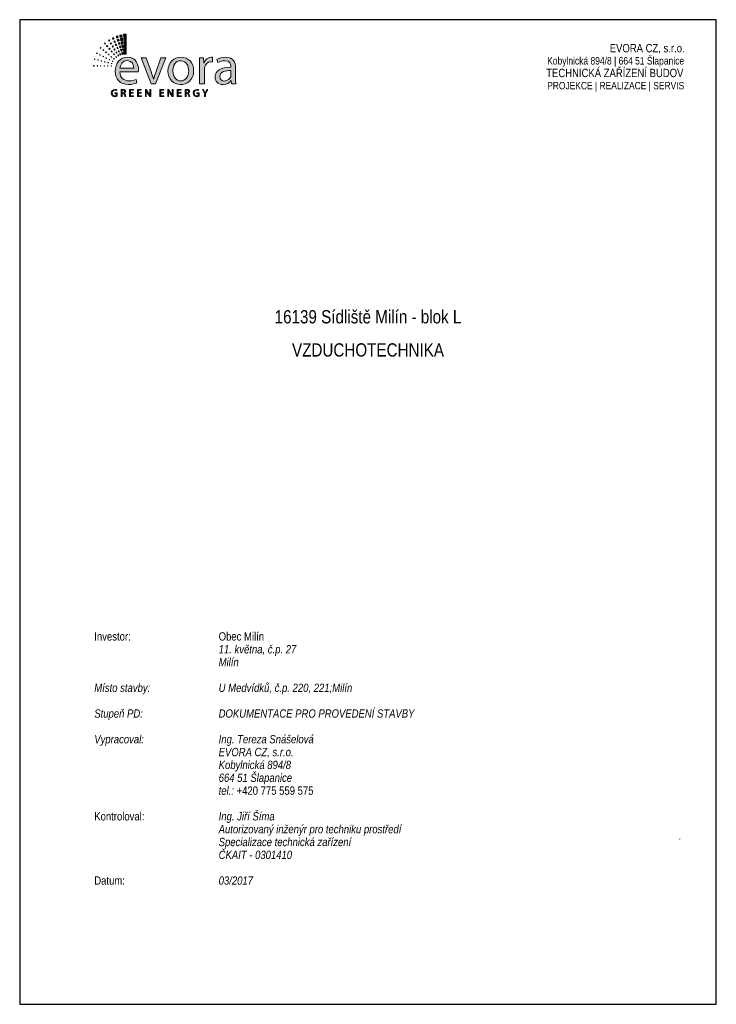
# Paper-space layout 'OB' of a CAD drawing. Header units: millimetres. Extents: x 4 to 214, y -5 to 292.
import ezdxf

# ---------------------------------------------------------------- set-up
doc = ezdxf.new("R2010")
doc.units = ezdxf.units.MM
doc.linetypes.add('DOT', pattern=[25, 0, -25])
doc.styles.add('ARIAL NARROW 16', font='ARIALN.TTF', dxfattribs={"height": 4})
doc.styles.get("Standard").update_dxf_attribs({"font": 'arial.ttf'})

# ---------------------------------------------------------------- blocks, each defined once
blk = doc.blocks.new('block 4')
h = blk.add_hatch(color=8)
h.dxf.hatch_style = 2
h.paths.add_polyline_path([(47.78, 40.51), (47.68, 41.25), (46.99, 41.14), (47.14, 40.41)])
h = blk.add_hatch(color=8)
h.dxf.hatch_style = 2
h.paths.add_polyline_path([(49.07, 40.5), (49.07, 41.43), (48.19, 41.38), (48.27, 40.46)])
h = blk.add_hatch(color=8)
h.dxf.hatch_style = 2
h.paths.add_polyline_path([(42.48, 38.41), (42.29, 38.64), (42.08, 38.47), (42.28, 38.24)])
h = blk.add_hatch(color=8)
h.dxf.hatch_style = 2
h.paths.add_polyline_path([(43.84, 39.31), (43.65, 39.64), (43.36, 39.47), (43.56, 39.14)])
h = blk.add_hatch(color=8)
h.dxf.hatch_style = 2
h.paths.add_polyline_path([(44.4, 38.35), (44.21, 38.68), (43.95, 38.53), (44.15, 38.2)])
h = blk.add_hatch(color=8)
h.dxf.hatch_style = 2
h.paths.add_polyline_path([(45.19, 39.92), (45.01, 40.36), (44.62, 40.19), (44.82, 39.76)])
h = blk.add_hatch(color=8)
h.dxf.hatch_style = 2
h.paths.add_polyline_path([(45.62, 38.9), (45.43, 39.34), (45.08, 39.18), (45.28, 38.75)])
h = blk.add_hatch(color=8)
h.dxf.hatch_style = 2
h.paths.add_polyline_path([(46.04, 37.87), (45.86, 38.31), (45.55, 38.17), (45.75, 37.74)])
h = blk.add_hatch(color=8)
h.dxf.hatch_style = 2
h.paths.add_polyline_path([(46.53, 40.33), (46.38, 40.91), (45.86, 40.75), (46.04, 40.19)])
h = blk.add_hatch(color=8)
h.dxf.hatch_style = 2
h.paths.add_polyline_path([(46.82, 39.26), (46.67, 39.83), (46.2, 39.7), (46.38, 39.13)])
h = blk.add_hatch(color=8)
h.dxf.hatch_style = 2
h.paths.add_polyline_path([(47.11, 38.19), (46.95, 38.76), (46.54, 38.64), (46.72, 38.08)])
h = blk.add_hatch(color=8)
h.dxf.hatch_style = 2
h.paths.add_polyline_path([(47.93, 39.41), (47.83, 40.15), (47.22, 40.05), (47.36, 39.32)])
h = blk.add_hatch(color=8)
h.dxf.hatch_style = 2
h.paths.add_polyline_path([(48.08, 38.31), (47.98, 39.05), (47.44, 38.96), (47.59, 38.23)])
h = blk.add_hatch(color=8)
h.dxf.hatch_style = 2
h.paths.add_polyline_path([(48.23, 37.21), (48.13, 37.95), (47.66, 37.87), (47.81, 37.15)])
h = blk.add_hatch(color=8)
h.dxf.hatch_style = 2
h.paths.add_polyline_path([(49.07, 39.39), (49.07, 40.32), (48.28, 40.28), (48.36, 39.36)])
h = blk.add_hatch(color=8)
h.dxf.hatch_style = 2
h.paths.add_polyline_path([(49.07, 38.28), (49.07, 39.21), (48.38, 39.17), (48.46, 38.25)])
h = blk.add_hatch(color=8)
h.dxf.hatch_style = 2
h.paths.add_polyline_path([(49.07, 37.17), (49.07, 38.1), (48.47, 38.06), (48.55, 37.14)])
h = blk.add_hatch(color=8)
h.dxf.hatch_style = 2
h.paths.add_polyline_path([(39.85, 35.37), (39.68, 35.46), (39.59, 35.3), (39.77, 35.21)])
h = blk.add_hatch(color=8)
h.dxf.hatch_style = 2
h.paths.add_polyline_path([(40.83, 34.85), (40.66, 34.94), (40.58, 34.8), (40.76, 34.71)])
h = blk.add_hatch(color=8)
h.dxf.hatch_style = 2
h.paths.add_polyline_path([(41.04, 37.05), (40.86, 37.2), (40.72, 37.04), (40.91, 36.88)])
h = blk.add_hatch(color=8)
h.dxf.hatch_style = 2
h.paths.add_polyline_path([(41.89, 36.33), (41.71, 36.49), (41.58, 36.34), (41.77, 36.19)])
h = blk.add_hatch(color=8)
h.dxf.hatch_style = 2
h.paths.add_polyline_path([(42.74, 35.62), (42.56, 35.77), (42.44, 35.64), (42.63, 35.49)])
h = blk.add_hatch(color=8)
h.dxf.hatch_style = 2
h.paths.add_polyline_path([(43.18, 37.55), (42.99, 37.78), (42.8, 37.63), (43, 37.4)])
h = blk.add_hatch(color=8)
h.dxf.hatch_style = 2
h.paths.add_polyline_path([(43.59, 34.9), (43.41, 35.05), (43.31, 34.94), (43.5, 34.79)])
h = blk.add_hatch(color=8)
h.dxf.hatch_style = 2
h.paths.add_polyline_path([(43.88, 36.68), (43.69, 36.92), (43.52, 36.78), (43.72, 36.55)])
h = blk.add_hatch(color=8)
h.dxf.hatch_style = 2
h.paths.add_polyline_path([(44.58, 35.82), (44.39, 36.06), (44.24, 35.94), (44.44, 35.71)])
h = blk.add_hatch(color=8)
h.dxf.hatch_style = 2
h.paths.add_polyline_path([(44.97, 37.4), (44.77, 37.72), (44.54, 37.59), (44.74, 37.26)])
h = blk.add_hatch(color=8)
h.dxf.hatch_style = 2
h.paths.add_polyline_path([(45.28, 34.96), (45.09, 35.19), (44.96, 35.09), (45.16, 34.86)])
h = blk.add_hatch(color=8)
h.dxf.hatch_style = 2
h.paths.add_polyline_path([(45.53, 36.44), (45.34, 36.77), (45.13, 36.65), (45.33, 36.32)])
h = blk.add_hatch(color=8)
h.dxf.hatch_style = 2
h.paths.add_polyline_path([(46.09, 35.48), (45.9, 35.81), (45.72, 35.7), (45.93, 35.38)])
h = blk.add_hatch(color=8)
h.dxf.hatch_style = 2
h.paths.add_polyline_path([(46.47, 36.85), (46.29, 37.28), (46.02, 37.16), (46.22, 36.73)])
h = blk.add_hatch(color=8)
h.dxf.hatch_style = 2
h.paths.add_polyline_path([(46.66, 34.53), (46.46, 34.85), (46.32, 34.77), (46.52, 34.44)])
h = blk.add_hatch(color=8)
h.dxf.hatch_style = 2
h.paths.add_polyline_path([(46.9, 35.82), (46.72, 36.26), (46.48, 36.15), (46.68, 35.72)])
h = blk.add_hatch(color=8)
h.dxf.hatch_style = 2
h.paths.add_polyline_path([(47.39, 37.11), (47.24, 37.69), (46.88, 37.58), (47.06, 37.02)])
h = blk.add_hatch(color=8)
h.dxf.hatch_style = 2
h.paths.add_polyline_path([(47.33, 34.8), (47.15, 35.23), (46.95, 35.15), (47.15, 34.72)])
h = blk.add_hatch(color=8)
h.dxf.hatch_style = 2
h.paths.add_polyline_path([(47.68, 36.04), (47.53, 36.61), (47.22, 36.52), (47.4, 35.96)])
h = blk.add_hatch(color=8)
h.dxf.hatch_style = 2
h.paths.add_polyline_path([(47.97, 34.97), (47.82, 35.54), (47.56, 35.47), (47.74, 34.9)])
h = blk.add_hatch(color=8)
h.dxf.hatch_style = 2
h.paths.add_polyline_path([(48.38, 36.11), (48.28, 36.84), (47.88, 36.78), (48.03, 36.06)])
h = blk.add_hatch(color=8)
h.dxf.hatch_style = 2
h.paths.add_polyline_path([(48.53, 35.05), (48.43, 35.74), (48.11, 35.7), (48.25, 35.01)])
h = blk.add_hatch(color=8)
h.dxf.hatch_style = 2
h.paths.add_polyline_path([(49.07, 36.06), (49.07, 36.98), (48.57, 36.96), (48.65, 36.04)])
h = blk.add_hatch(color=8)
h.dxf.hatch_style = 2
h.paths.add_polyline_path([(49.07, 35.05), (49.07, 35.87), (48.67, 35.85), (48.74, 35.03)])
h = blk.add_hatch(color=8)
h.dxf.hatch_style = 2
h.paths.add_polyline_path([(39.07, 33.49), (38.92, 33.53), (38.88, 33.38), (39.03, 33.34)])
h = blk.add_hatch(color=8)
h.dxf.hatch_style = 2
h.paths.add_polyline_path([(40.15, 33.19), (40, 33.24), (39.96, 33.11), (40.11, 33.07)])
h = blk.add_hatch(color=8)
h.dxf.hatch_style = 2
h.paths.add_polyline_path([(41.22, 32.9), (41.07, 32.94), (41.04, 32.84), (41.19, 32.8)])
h = blk.add_hatch(color=8)
h.dxf.hatch_style = 2
h.paths.add_polyline_path([(41.81, 34.32), (41.64, 34.41), (41.57, 34.29), (41.74, 34.2)])
h = blk.add_hatch(color=8)
h.dxf.hatch_style = 2
h.paths.add_polyline_path([(42.29, 32.61), (42.14, 32.65), (42.11, 32.56), (42.26, 32.52)])
h = blk.add_hatch(color=8)
h.dxf.hatch_style = 2
h.paths.add_polyline_path([(42.79, 33.8), (42.62, 33.89), (42.56, 33.79), (42.73, 33.7)])
h = blk.add_hatch(color=8)
h.dxf.hatch_style = 2
h.paths.add_polyline_path([(43.36, 32.32), (43.21, 32.36), (43.19, 32.29), (43.34, 32.25)])
h = blk.add_hatch(color=8)
h.dxf.hatch_style = 2
h.paths.add_polyline_path([(43.77, 33.27), (43.6, 33.37), (43.55, 33.28), (43.72, 33.19)])
h = blk.add_hatch(color=8)
h.dxf.hatch_style = 2
h.paths.add_polyline_path([(44.44, 34.18), (44.26, 34.34), (44.17, 34.24), (44.36, 34.09)])
h = blk.add_hatch(color=8)
h.dxf.hatch_style = 2
h.paths.add_polyline_path([(44.43, 32.03), (44.28, 32.07), (44.27, 32.02), (44.42, 31.98)])
h = blk.add_hatch(color=8)
h.dxf.hatch_style = 2
h.paths.add_polyline_path([(44.75, 32.75), (44.58, 32.84), (44.54, 32.77), (44.71, 32.69)])
h = blk.add_hatch(color=8)
h.dxf.hatch_style = 2
h.paths.add_polyline_path([(45.29, 33.46), (45.1, 33.62), (45.03, 33.54), (45.22, 33.39)])
h = blk.add_hatch(color=8)
h.dxf.hatch_style = 2
h.paths.add_polyline_path([(45.98, 34.1), (45.79, 34.33), (45.68, 34.25), (45.88, 34.02)])
h = blk.add_hatch(color=8)
h.dxf.hatch_style = 2
h.paths.add_polyline_path([(38.76, 31.37), (38.64, 31.37), (38.63, 31.25), (38.76, 31.25)])
h = blk.add_hatch(color=8)
h.dxf.hatch_style = 2
h.paths.add_polyline_path([(39.87, 31.36), (39.75, 31.36), (39.74, 31.25), (39.87, 31.25)])
h = blk.add_hatch(color=8)
h.dxf.hatch_style = 2
h.paths.add_polyline_path([(40.98, 31.34), (40.86, 31.34), (40.85, 31.25), (40.98, 31.25)])
h = blk.add_hatch(color=8)
h.dxf.hatch_style = 2
h.paths.add_polyline_path([(42.09, 31.33), (41.97, 31.33), (41.96, 31.25), (42.09, 31.25)])
h = blk.add_hatch(color=8)
h.dxf.hatch_style = 2
h.paths.add_polyline_path([(43.2, 31.31), (43.08, 31.31), (43.08, 31.25), (43.2, 31.25)])
h = blk.add_hatch(color=8)
h.dxf.hatch_style = 2
h.paths.add_polyline_path([(44.32, 31.29), (44.19, 31.3), (44.19, 31.25), (44.31, 31.25)])
at = {"lineweight": 0}
for points in [[(47.78, 40.51), (47.68, 41.25), (46.99, 41.14), (47.14, 40.41), (47.78, 40.51)], [(49.07, 40.5), (49.07, 41.43), (48.19, 41.38), (48.27, 40.46), (49.07, 40.5)], [(42.48, 38.41), (42.29, 38.64), (42.08, 38.47), (42.28, 38.24), (42.48, 38.41)], [(43.84, 39.31), (43.65, 39.64), (43.36, 39.47), (43.56, 39.14), (43.84, 39.31)], [(44.4, 38.35), (44.21, 38.68), (43.95, 38.53), (44.15, 38.2), (44.4, 38.35)], [(45.19, 39.92), (45.01, 40.36), (44.62, 40.19), (44.82, 39.76), (45.19, 39.92)], [(45.62, 38.9), (45.43, 39.34), (45.08, 39.18), (45.28, 38.75), (45.62, 38.9)], [(46.04, 37.87), (45.86, 38.31), (45.55, 38.17), (45.75, 37.74), (46.04, 37.87)], [(46.53, 40.33), (46.38, 40.91), (45.86, 40.75), (46.04, 40.19), (46.53, 40.33)], [(46.82, 39.26), (46.67, 39.83), (46.2, 39.7), (46.38, 39.13), (46.82, 39.26)], [(47.11, 38.19), (46.95, 38.76), (46.54, 38.64), (46.72, 38.08), (47.11, 38.19)], [(47.93, 39.41), (47.83, 40.15), (47.22, 40.05), (47.36, 39.32), (47.93, 39.41)], [(48.08, 38.31), (47.98, 39.05), (47.44, 38.96), (47.59, 38.23), (48.08, 38.31)], [(48.23, 37.21), (48.13, 37.95), (47.66, 37.87), (47.81, 37.15), (48.23, 37.21)], [(49.07, 39.39), (49.07, 40.32), (48.28, 40.28), (48.36, 39.36), (49.07, 39.39)], [(49.07, 38.28), (49.07, 39.21), (48.38, 39.17), (48.46, 38.25), (49.07, 38.28)], [(49.07, 37.17), (49.07, 38.1), (48.47, 38.06), (48.55, 37.14), (49.07, 37.17)], [(39.85, 35.37), (39.68, 35.46), (39.59, 35.3), (39.77, 35.21), (39.85, 35.37)], [(40.83, 34.85), (40.66, 34.94), (40.58, 34.8), (40.76, 34.71), (40.83, 34.85)], [(41.04, 37.05), (40.86, 37.2), (40.72, 37.04), (40.91, 36.88), (41.04, 37.05)], [(41.89, 36.33), (41.71, 36.49), (41.58, 36.34), (41.77, 36.19), (41.89, 36.33)], [(42.74, 35.62), (42.56, 35.77), (42.44, 35.64), (42.63, 35.49), (42.74, 35.62)], [(43.18, 37.55), (42.99, 37.78), (42.8, 37.63), (43, 37.4), (43.18, 37.55)], [(43.59, 34.9), (43.41, 35.05), (43.31, 34.94), (43.5, 34.79), (43.59, 34.9)], [(43.88, 36.68), (43.69, 36.92), (43.52, 36.78), (43.72, 36.55), (43.88, 36.68)], [(44.58, 35.82), (44.39, 36.06), (44.24, 35.94), (44.44, 35.71), (44.58, 35.82)], [(44.97, 37.4), (44.77, 37.72), (44.54, 37.59), (44.74, 37.26), (44.97, 37.4)], [(45.28, 34.96), (45.09, 35.19), (44.96, 35.09), (45.16, 34.86), (45.28, 34.96)], [(45.53, 36.44), (45.34, 36.77), (45.13, 36.65), (45.33, 36.32), (45.53, 36.44)], [(46.09, 35.48), (45.9, 35.81), (45.72, 35.7), (45.93, 35.38), (46.09, 35.48)], [(46.47, 36.85), (46.29, 37.28), (46.02, 37.16), (46.22, 36.73), (46.47, 36.85)], [(46.66, 34.53), (46.46, 34.85), (46.32, 34.77), (46.52, 34.44), (46.66, 34.53)], [(46.9, 35.82), (46.72, 36.26), (46.48, 36.15), (46.68, 35.72), (46.9, 35.82)], [(47.39, 37.11), (47.24, 37.69), (46.88, 37.58), (47.06, 37.02), (47.39, 37.11)], [(47.33, 34.8), (47.15, 35.23), (46.95, 35.15), (47.15, 34.72), (47.33, 34.8)], [(47.68, 36.04), (47.53, 36.61), (47.22, 36.52), (47.4, 35.96), (47.68, 36.04)], [(47.97, 34.97), (47.82, 35.54), (47.56, 35.47), (47.74, 34.9), (47.97, 34.97)], [(48.38, 36.11), (48.28, 36.84), (47.88, 36.78), (48.03, 36.06), (48.38, 36.11)], [(48.53, 35.05), (48.43, 35.74), (48.11, 35.7), (48.25, 35.01), (48.53, 35.05)], [(49.07, 36.06), (49.07, 36.98), (48.57, 36.96), (48.65, 36.04), (49.07, 36.06)], [(49.07, 35.05), (49.07, 35.87), (48.67, 35.85), (48.74, 35.03), (49.07, 35.05)], [(39.07, 33.49), (38.92, 33.53), (38.88, 33.38), (39.03, 33.34), (39.07, 33.49)], [(40.15, 33.19), (40, 33.24), (39.96, 33.11), (40.11, 33.07), (40.15, 33.19)], [(41.22, 32.9), (41.07, 32.94), (41.04, 32.84), (41.19, 32.8), (41.22, 32.9)], [(41.81, 34.32), (41.64, 34.41), (41.57, 34.29), (41.74, 34.2), (41.81, 34.32)], [(42.29, 32.61), (42.14, 32.65), (42.11, 32.56), (42.26, 32.52), (42.29, 32.61)], [(42.79, 33.8), (42.62, 33.89), (42.56, 33.79), (42.73, 33.7), (42.79, 33.8)], [(43.36, 32.32), (43.21, 32.36), (43.19, 32.29), (43.34, 32.25), (43.36, 32.32)], [(43.77, 33.27), (43.6, 33.37), (43.55, 33.28), (43.72, 33.19), (43.77, 33.27)], [(44.44, 34.18), (44.26, 34.34), (44.17, 34.24), (44.36, 34.09), (44.44, 34.18)], [(44.43, 32.03), (44.28, 32.07), (44.27, 32.02), (44.42, 31.98), (44.43, 32.03)], [(44.75, 32.75), (44.58, 32.84), (44.54, 32.77), (44.71, 32.69), (44.75, 32.75)], [(45.29, 33.46), (45.1, 33.62), (45.03, 33.54), (45.22, 33.39), (45.29, 33.46)], [(45.98, 34.1), (45.79, 34.33), (45.68, 34.25), (45.88, 34.02), (45.98, 34.1)], [(38.76, 31.37), (38.64, 31.37), (38.63, 31.25), (38.76, 31.25), (38.76, 31.37)], [(39.87, 31.36), (39.75, 31.36), (39.74, 31.25), (39.87, 31.25), (39.87, 31.36)], [(40.98, 31.34), (40.86, 31.34), (40.85, 31.25), (40.98, 31.25), (40.98, 31.34)], [(42.09, 31.33), (41.97, 31.33), (41.96, 31.25), (42.09, 31.25), (42.09, 31.33)], [(43.2, 31.31), (43.08, 31.31), (43.08, 31.25), (43.2, 31.25), (43.2, 31.31)], [(44.32, 31.29), (44.19, 31.3), (44.19, 31.25), (44.31, 31.25), (44.32, 31.29)]]:
    blk.add_lwpolyline(points, dxfattribs=at)
blk = doc.blocks.new('block 3')
blk.add_blockref('block 4', (0, 0))
blk = doc.blocks.new('block 2')
blk.add_blockref('block 3', (0, 0))
blk = doc.blocks.new('A$C685A7237')
h = blk.add_hatch(color=63)
h.dxf.hatch_style = 2
edge = h.paths.add_edge_path()
edge.add_spline(control_points=[(43.89, -12.57), (43.89, -12.71), (43.87, -12.89), (43.82, -13.06), (43.58, -13.77), (42.87, -14.46), (41.76, -14.46), (41, -14.46), (40.34, -14.01), (40.34, -13.01), (40.34, -11.38), (42.23, -11.08), (43.89, -11.12), (43.89, -11.12), (43.89, -12.57), (43.89, -12.57)], knot_values=[0, 0, 0, 0, 1, 1, 1, 2, 2, 2, 3, 3, 3, 4, 4, 4, 5, 5, 5, 5], degree=3, periodic=0)
edge = h.paths.add_edge_path()
edge.add_spline(control_points=[(45.36, -10.25), (45.36, -8.59), (44.74, -6.84), (42.17, -6.84), (41.12, -6.84), (40.09, -7.13), (39.4, -7.57), (39.4, -7.57), (39.75, -8.59), (39.75, -8.59), (40.34, -8.19), (41.15, -7.96), (41.95, -7.96), (43.66, -7.95), (43.86, -9.21), (43.86, -9.89), (43.86, -9.89), (43.86, -10.06), (43.86, -10.06), (40.61, -10.04), (38.81, -11.15), (38.81, -13.18), (38.81, -14.39), (39.68, -15.59), (41.38, -15.59), (42.57, -15.59), (43.47, -15), (43.94, -14.34), (43.94, -14.34), (43.99, -14.34), (43.99, -14.34), (43.99, -14.34), (44.11, -15.4), (44.11, -15.4), (44.11, -15.4), (45.48, -15.4), (45.48, -15.4), (45.4, -14.83), (45.36, -14.12), (45.36, -13.39), (45.36, -13.39), (45.36, -10.25), (45.36, -10.25)], knot_values=[0, 0, 0, 0, 1, 1, 1, 2, 2, 2, 3, 3, 3, 4, 4, 4, 5, 5, 5, 6, 6, 6, 7, 7, 7, 8, 8, 8, 9, 9, 9, 10, 10, 10, 11, 11, 11, 12, 12, 12, 13, 13, 13, 14, 14, 14, 14], degree=3, periodic=0)
edge = h.paths.add_edge_path()
edge.add_spline(control_points=[(33.89, -15.4), (33.89, -15.4), (35.42, -15.4), (35.42, -15.4), (35.42, -15.4), (35.42, -10.93), (35.42, -10.93), (35.42, -10.68), (35.43, -10.42), (35.47, -10.22), (35.68, -9.07), (36.44, -8.28), (37.51, -8.28), (37.72, -8.28), (37.88, -8.28), (38.03, -8.31), (38.03, -8.31), (38.03, -6.87), (38.03, -6.87), (37.89, -6.86), (37.77, -6.84), (37.62, -6.84), (36.6, -6.84), (35.66, -7.55), (35.28, -8.67), (35.28, -8.67), (35.23, -8.67), (35.23, -8.67), (35.23, -8.67), (35.16, -7.01), (35.16, -7.01), (35.16, -7.01), (33.82, -7.01), (33.82, -7.01), (33.87, -7.79), (33.89, -8.64), (33.89, -9.63), (33.89, -9.63), (33.89, -15.4), (33.89, -15.4)], knot_values=[0, 0, 0, 0, 1, 1, 1, 2, 2, 2, 3, 3, 3, 4, 4, 4, 5, 5, 5, 6, 6, 6, 7, 7, 7, 8, 8, 8, 9, 9, 9, 10, 10, 10, 11, 11, 11, 12, 12, 12, 13, 13, 13, 13], degree=3, periodic=0)
edge = h.paths.add_edge_path()
edge.add_spline(control_points=[(27.9, -7.98), (29.7, -7.98), (30.41, -9.77), (30.41, -11.19), (30.41, -13.08), (29.32, -14.44), (27.86, -14.44), (26.37, -14.44), (25.33, -13.06), (25.33, -11.22), (25.33, -9.64), (26.11, -7.98), (27.9, -7.98)], knot_values=[0, 0, 0, 0, 1, 1, 1, 2, 2, 2, 3, 3, 3, 4, 4, 4, 4], degree=3, periodic=0)
edge = h.paths.add_edge_path()
edge.add_spline(control_points=[(27.93, -6.84), (25.63, -6.84), (23.77, -8.48), (23.77, -11.27), (23.77, -13.92), (25.54, -15.59), (27.79, -15.59), (29.8, -15.59), (31.97, -14.24), (31.97, -11.14), (31.97, -8.59), (30.34, -6.84), (27.93, -6.84)], knot_values=[0, 0, 0, 0, 1, 1, 1, 2, 2, 2, 3, 3, 3, 4, 4, 4, 4], degree=3, periodic=0)
edge = h.paths.add_edge_path()
edge.add_spline(control_points=[(15.18, -7.01), (15.18, -7.01), (18.37, -15.4), (18.37, -15.4), (18.37, -15.4), (19.82, -15.4), (19.82, -15.4), (19.82, -15.4), (23.12, -7.01), (23.12, -7.01), (23.12, -7.01), (21.52, -7.01), (21.52, -7.01), (21.52, -7.01), (19.89, -11.71), (19.89, -11.71), (19.62, -12.49), (19.37, -13.18), (19.18, -13.87), (19.18, -13.87), (19.13, -13.87), (19.13, -13.87), (18.96, -13.18), (18.73, -12.49), (18.45, -11.71), (18.45, -11.71), (16.81, -7.01), (16.81, -7.01), (16.81, -7.01), (15.18, -7.01), (15.18, -7.01)], knot_values=[0, 0, 0, 0, 1, 1, 1, 2, 2, 2, 3, 3, 3, 4, 4, 4, 5, 5, 5, 6, 6, 6, 7, 7, 7, 8, 8, 8, 9, 9, 9, 10, 10, 10, 10], degree=3, periodic=0)
edge = h.paths.add_edge_path()
edge.add_spline(control_points=[(8.41, -10.39), (8.53, -9.33), (9.19, -7.93), (10.74, -7.93), (12.46, -7.93), (12.88, -9.44), (12.86, -10.39), (12.86, -10.39), (8.41, -10.39), (8.41, -10.39)], knot_values=[0, 0, 0, 0, 1, 1, 1, 2, 2, 2, 3, 3, 3, 3], degree=3, periodic=0)
edge = h.paths.add_edge_path()
edge.add_spline(control_points=[(14.28, -11.48), (14.31, -11.31), (14.33, -11.08), (14.33, -10.77), (14.33, -9.23), (13.62, -6.84), (10.87, -6.84), (8.42, -6.84), (6.93, -8.81), (6.93, -11.34), (6.93, -13.87), (8.47, -15.59), (11.06, -15.59), (12.39, -15.59), (13.33, -15.29), (13.86, -15.05), (13.86, -15.05), (13.59, -13.96), (13.59, -13.96), (13.03, -14.2), (12.36, -14.39), (11.26, -14.39), (9.72, -14.39), (8.42, -13.54), (8.39, -11.48), (8.39, -11.48), (14.28, -11.48), (14.28, -11.48)], knot_values=[0, 0, 0, 0, 1, 1, 1, 2, 2, 2, 3, 3, 3, 4, 4, 4, 5, 5, 5, 6, 6, 6, 7, 7, 7, 8, 8, 8, 9, 9, 9, 9], degree=3, periodic=0)
h = blk.add_hatch(color=8)
h.dxf.hatch_style = 2
edge = h.paths.add_edge_path()
edge.add_spline(control_points=[(35.79, -19.45), (35.79, -19.45), (35.79, -18.48), (35.79, -18.48), (35.79, -18.48), (36.55, -17.17), (36.55, -17.17), (36.55, -17.17), (36.22, -17.17), (36.22, -17.17), (36.22, -17.17), (35.89, -17.8), (35.89, -17.8), (35.8, -17.97), (35.72, -18.12), (35.66, -18.27), (35.66, -18.27), (35.66, -18.27), (35.66, -18.27), (35.58, -18.11), (35.51, -17.97), (35.43, -17.8), (35.43, -17.8), (35.11, -17.17), (35.11, -17.17), (35.11, -17.17), (34.77, -17.17), (34.77, -17.17), (34.77, -17.17), (35.49, -18.48), (35.49, -18.48), (35.49, -18.48), (35.49, -19.45), (35.49, -19.45), (35.49, -19.45), (35.79, -19.45), (35.79, -19.45)], knot_values=[0, 0, 0, 0, 1, 1, 1, 2, 2, 2, 3, 3, 3, 4, 4, 4, 5, 5, 5, 6, 6, 6, 7, 7, 7, 8, 8, 8, 9, 9, 9, 10, 10, 10, 11, 11, 11, 12, 12, 12, 12], degree=3, periodic=0)
edge = h.paths.add_edge_path()
edge.add_spline(control_points=[(33.69, -18.25), (33.69, -18.25), (32.94, -18.25), (32.94, -18.25), (32.94, -18.25), (32.94, -18.49), (32.94, -18.49), (32.94, -18.49), (33.4, -18.49), (33.4, -18.49), (33.4, -18.49), (33.4, -19.17), (33.4, -19.17), (33.33, -19.21), (33.2, -19.23), (33.01, -19.23), (32.47, -19.23), (32.13, -18.89), (32.13, -18.31), (32.13, -17.74), (32.49, -17.39), (33.04, -17.39), (33.27, -17.39), (33.43, -17.43), (33.55, -17.49), (33.55, -17.49), (33.62, -17.25), (33.62, -17.25), (33.52, -17.2), (33.31, -17.15), (33.05, -17.15), (32.28, -17.15), (31.81, -17.64), (31.81, -18.33), (31.81, -18.68), (31.94, -18.99), (32.13, -19.18), (32.36, -19.39), (32.64, -19.48), (32.99, -19.48), (33.29, -19.48), (33.56, -19.4), (33.69, -19.35), (33.69, -19.35), (33.69, -18.25), (33.69, -18.25)], knot_values=[0, 0, 0, 0, 1, 1, 1, 2, 2, 2, 3, 3, 3, 4, 4, 4, 5, 5, 5, 6, 6, 6, 7, 7, 7, 8, 8, 8, 9, 9, 9, 10, 10, 10, 11, 11, 11, 12, 12, 12, 13, 13, 13, 14, 14, 14, 15, 15, 15, 15], degree=3, periodic=0)
edge = h.paths.add_edge_path()
edge.add_spline(control_points=[(29.56, -17.41), (29.62, -17.39), (29.71, -17.38), (29.86, -17.38), (30.17, -17.38), (30.38, -17.51), (30.38, -17.81), (30.38, -18.07), (30.18, -18.24), (29.87, -18.24), (29.87, -18.24), (29.56, -18.24), (29.56, -18.24), (29.56, -18.24), (29.56, -17.41), (29.56, -17.41)], knot_values=[0, 0, 0, 0, 1, 1, 1, 2, 2, 2, 3, 3, 3, 4, 4, 4, 5, 5, 5, 5], degree=3, periodic=0)
edge = h.paths.add_edge_path()
edge.add_spline(control_points=[(29.27, -19.45), (29.27, -19.45), (29.56, -19.45), (29.56, -19.45), (29.56, -19.45), (29.56, -18.46), (29.56, -18.46), (29.56, -18.46), (29.84, -18.46), (29.84, -18.46), (30.11, -18.47), (30.23, -18.59), (30.3, -18.91), (30.36, -19.19), (30.41, -19.39), (30.45, -19.45), (30.45, -19.45), (30.76, -19.45), (30.76, -19.45), (30.71, -19.36), (30.65, -19.14), (30.58, -18.83), (30.53, -18.59), (30.42, -18.43), (30.25, -18.37), (30.25, -18.37), (30.25, -18.36), (30.25, -18.36), (30.49, -18.27), (30.68, -18.07), (30.68, -17.78), (30.68, -17.6), (30.61, -17.44), (30.5, -17.34), (30.36, -17.22), (30.15, -17.15), (29.84, -17.15), (29.64, -17.15), (29.42, -17.17), (29.27, -17.2), (29.27, -17.2), (29.27, -19.45), (29.27, -19.45)], knot_values=[0, 0, 0, 0, 1, 1, 1, 2, 2, 2, 3, 3, 3, 4, 4, 4, 5, 5, 5, 6, 6, 6, 7, 7, 7, 8, 8, 8, 9, 9, 9, 10, 10, 10, 11, 11, 11, 12, 12, 12, 13, 13, 13, 14, 14, 14, 14], degree=3, periodic=0)
h.paths.add_polyline_path([(27.93, -18.14), (27.05, -18.14), (27.05, -17.42), (27.99, -17.42), (27.99, -17.17), (26.75, -17.17), (26.75, -19.45), (28.04, -19.45), (28.04, -19.21), (27.05, -19.21), (27.05, -18.38), (27.93, -18.38)])
edge = h.paths.add_edge_path()
edge.add_spline(control_points=[(23.96, -19.45), (23.96, -19.45), (23.96, -18.48), (23.96, -18.48), (23.96, -18.1), (23.95, -17.82), (23.94, -17.54), (23.94, -17.54), (23.95, -17.53), (23.95, -17.53), (24.06, -17.78), (24.21, -18.04), (24.37, -18.3), (24.37, -18.3), (25.1, -19.45), (25.1, -19.45), (25.1, -19.45), (25.39, -19.45), (25.39, -19.45), (25.39, -19.45), (25.39, -17.17), (25.39, -17.17), (25.39, -17.17), (25.12, -17.17), (25.12, -17.17), (25.12, -17.17), (25.12, -18.13), (25.12, -18.13), (25.12, -18.48), (25.12, -18.76), (25.15, -19.06), (25.15, -19.06), (25.14, -19.07), (25.14, -19.07), (25.03, -18.83), (24.9, -18.59), (24.73, -18.33), (24.73, -18.33), (24.01, -17.17), (24.01, -17.17), (24.01, -17.17), (23.68, -17.17), (23.68, -17.17), (23.68, -17.17), (23.68, -19.45), (23.68, -19.45), (23.68, -19.45), (23.96, -19.45), (23.96, -19.45)], knot_values=[0, 0, 0, 0, 1, 1, 1, 2, 2, 2, 3, 3, 3, 4, 4, 4, 5, 5, 5, 6, 6, 6, 7, 7, 7, 8, 8, 8, 9, 9, 9, 10, 10, 10, 11, 11, 11, 12, 12, 12, 13, 13, 13, 14, 14, 14, 15, 15, 15, 16, 16, 16, 16], degree=3, periodic=0)
h.paths.add_polyline_path([(22.34, -18.14), (21.46, -18.14), (21.46, -17.42), (22.4, -17.42), (22.4, -17.17), (21.16, -17.17), (21.16, -19.45), (22.45, -19.45), (22.45, -19.21), (21.46, -19.21), (21.46, -18.38), (22.34, -18.38)])
edge = h.paths.add_edge_path()
edge.add_spline(control_points=[(16.8, -19.45), (16.8, -19.45), (16.8, -18.48), (16.8, -18.48), (16.8, -18.1), (16.8, -17.82), (16.78, -17.54), (16.78, -17.54), (16.79, -17.53), (16.79, -17.53), (16.9, -17.78), (17.06, -18.04), (17.22, -18.3), (17.22, -18.3), (17.94, -19.45), (17.94, -19.45), (17.94, -19.45), (18.24, -19.45), (18.24, -19.45), (18.24, -19.45), (18.24, -17.17), (18.24, -17.17), (18.24, -17.17), (17.96, -17.17), (17.96, -17.17), (17.96, -17.17), (17.96, -18.13), (17.96, -18.13), (17.96, -18.48), (17.97, -18.76), (17.99, -19.06), (17.99, -19.06), (17.98, -19.07), (17.98, -19.07), (17.88, -18.83), (17.74, -18.59), (17.58, -18.33), (17.58, -18.33), (16.85, -17.17), (16.85, -17.17), (16.85, -17.17), (16.53, -17.17), (16.53, -17.17), (16.53, -17.17), (16.53, -19.45), (16.53, -19.45), (16.53, -19.45), (16.8, -19.45), (16.8, -19.45)], knot_values=[0, 0, 0, 0, 1, 1, 1, 2, 2, 2, 3, 3, 3, 4, 4, 4, 5, 5, 5, 6, 6, 6, 7, 7, 7, 8, 8, 8, 9, 9, 9, 10, 10, 10, 11, 11, 11, 12, 12, 12, 13, 13, 13, 14, 14, 14, 15, 15, 15, 16, 16, 16, 16], degree=3, periodic=0)
h.paths.add_polyline_path([(15.19, -18.14), (14.31, -18.14), (14.31, -17.42), (15.24, -17.42), (15.24, -17.17), (14.01, -17.17), (14.01, -19.45), (15.29, -19.45), (15.29, -19.21), (14.31, -19.21), (14.31, -18.38), (15.19, -18.38)])
h.paths.add_polyline_path([(12.68, -18.14), (11.79, -18.14), (11.79, -17.42), (12.73, -17.42), (12.73, -17.17), (11.49, -17.17), (11.49, -19.45), (12.78, -19.45), (12.78, -19.21), (11.79, -19.21), (11.79, -18.38), (12.68, -18.38)])
edge = h.paths.add_edge_path()
edge.add_spline(control_points=[(9.12, -17.41), (9.17, -17.39), (9.27, -17.38), (9.41, -17.38), (9.73, -17.38), (9.94, -17.51), (9.94, -17.81), (9.94, -18.07), (9.74, -18.24), (9.42, -18.24), (9.42, -18.24), (9.12, -18.24), (9.12, -18.24), (9.12, -18.24), (9.12, -17.41), (9.12, -17.41)], knot_values=[0, 0, 0, 0, 1, 1, 1, 2, 2, 2, 3, 3, 3, 4, 4, 4, 5, 5, 5, 5], degree=3, periodic=0)
edge = h.paths.add_edge_path()
edge.add_spline(control_points=[(8.83, -19.45), (8.83, -19.45), (9.12, -19.45), (9.12, -19.45), (9.12, -19.45), (9.12, -18.46), (9.12, -18.46), (9.12, -18.46), (9.4, -18.46), (9.4, -18.46), (9.67, -18.47), (9.79, -18.59), (9.86, -18.91), (9.92, -19.19), (9.97, -19.39), (10.01, -19.45), (10.01, -19.45), (10.31, -19.45), (10.31, -19.45), (10.27, -19.36), (10.21, -19.14), (10.14, -18.83), (10.08, -18.59), (9.98, -18.43), (9.81, -18.37), (9.81, -18.37), (9.81, -18.36), (9.81, -18.36), (10.04, -18.27), (10.23, -18.07), (10.23, -17.78), (10.23, -17.6), (10.17, -17.44), (10.05, -17.34), (9.91, -17.22), (9.71, -17.15), (9.39, -17.15), (9.19, -17.15), (8.98, -17.17), (8.83, -17.2), (8.83, -17.2), (8.83, -19.45), (8.83, -19.45)], knot_values=[0, 0, 0, 0, 1, 1, 1, 2, 2, 2, 3, 3, 3, 4, 4, 4, 5, 5, 5, 6, 6, 6, 7, 7, 7, 8, 8, 8, 9, 9, 9, 10, 10, 10, 11, 11, 11, 12, 12, 12, 13, 13, 13, 14, 14, 14, 14], degree=3, periodic=0)
edge = h.paths.add_edge_path()
edge.add_spline(control_points=[(7.53, -18.25), (7.53, -18.25), (6.78, -18.25), (6.78, -18.25), (6.78, -18.25), (6.78, -18.49), (6.78, -18.49), (6.78, -18.49), (7.24, -18.49), (7.24, -18.49), (7.24, -18.49), (7.24, -19.17), (7.24, -19.17), (7.17, -19.21), (7.04, -19.23), (6.85, -19.23), (6.31, -19.23), (5.97, -18.89), (5.97, -18.31), (5.97, -17.74), (6.33, -17.39), (6.89, -17.39), (7.12, -17.39), (7.27, -17.43), (7.39, -17.49), (7.39, -17.49), (7.47, -17.25), (7.47, -17.25), (7.37, -17.2), (7.16, -17.15), (6.89, -17.15), (6.13, -17.15), (5.66, -17.64), (5.66, -18.33), (5.66, -18.68), (5.78, -18.99), (5.98, -19.18), (6.2, -19.39), (6.48, -19.48), (6.83, -19.48), (7.14, -19.48), (7.4, -19.4), (7.53, -19.35), (7.53, -19.35), (7.53, -18.25), (7.53, -18.25)], knot_values=[0, 0, 0, 0, 1, 1, 1, 2, 2, 2, 3, 3, 3, 4, 4, 4, 5, 5, 5, 6, 6, 6, 7, 7, 7, 8, 8, 8, 9, 9, 9, 10, 10, 10, 11, 11, 11, 12, 12, 12, 13, 13, 13, 14, 14, 14, 15, 15, 15, 15], degree=3, periodic=0)
at = {"lineweight": 0}
for points in [[(12.68, -18.14), (11.79, -18.14), (11.79, -17.42), (12.73, -17.42), (12.73, -17.17), (11.49, -17.17), (11.49, -19.45), (12.78, -19.45), (12.78, -19.21), (11.79, -19.21), (11.79, -18.38), (12.68, -18.38), (12.68, -18.14)], [(15.19, -18.14), (14.31, -18.14), (14.31, -17.42), (15.24, -17.42), (15.24, -17.17), (14.01, -17.17), (14.01, -19.45), (15.29, -19.45), (15.29, -19.21), (14.31, -19.21), (14.31, -18.38), (15.19, -18.38), (15.19, -18.14)], [(22.34, -18.14), (21.46, -18.14), (21.46, -17.42), (22.4, -17.42), (22.4, -17.17), (21.16, -17.17), (21.16, -19.45), (22.45, -19.45), (22.45, -19.21), (21.46, -19.21), (21.46, -18.38), (22.34, -18.38), (22.34, -18.14)], [(27.93, -18.14), (27.05, -18.14), (27.05, -17.42), (27.99, -17.42), (27.99, -17.17), (26.75, -17.17), (26.75, -19.45), (28.04, -19.45), (28.04, -19.21), (27.05, -19.21), (27.05, -18.38), (27.93, -18.38), (27.93, -18.14)]]:
    blk.add_lwpolyline(points, dxfattribs=at)
for points, knots in [([(14.28, -11.48), (14.31, -11.31), (14.33, -11.08), (14.33, -10.77), (14.33, -9.23), (13.62, -6.84), (10.87, -6.84), (8.42, -6.84), (6.93, -8.81), (6.93, -11.34), (6.93, -13.87), (8.47, -15.59), (11.06, -15.59), (12.39, -15.59), (13.33, -15.29), (13.86, -15.05), (13.86, -15.05), (13.59, -13.96), (13.59, -13.96), (13.03, -14.2), (12.36, -14.39), (11.26, -14.39), (9.72, -14.39), (8.42, -13.54), (8.39, -11.48), (8.39, -11.48), (14.28, -11.48), (14.28, -11.48)], [0, 0, 0, 0, 1, 1, 1, 2, 2, 2, 3, 3, 3, 4, 4, 4, 5, 5, 5, 6, 6, 6, 7, 7, 7, 8, 8, 8, 9, 9, 9, 9]), ([(8.41, -10.39), (8.53, -9.33), (9.19, -7.93), (10.74, -7.93), (12.46, -7.93), (12.88, -9.44), (12.86, -10.39), (12.86, -10.39), (8.41, -10.39), (8.41, -10.39)], [0, 0, 0, 0, 1, 1, 1, 2, 2, 2, 3, 3, 3, 3]), ([(15.18, -7.01), (15.18, -7.01), (18.37, -15.4), (18.37, -15.4), (18.37, -15.4), (19.82, -15.4), (19.82, -15.4), (19.82, -15.4), (23.12, -7.01), (23.12, -7.01), (23.12, -7.01), (21.52, -7.01), (21.52, -7.01), (21.52, -7.01), (19.89, -11.71), (19.89, -11.71), (19.62, -12.49), (19.37, -13.18), (19.18, -13.87), (19.18, -13.87), (19.13, -13.87), (19.13, -13.87), (18.96, -13.18), (18.73, -12.49), (18.45, -11.71), (18.45, -11.71), (16.81, -7.01), (16.81, -7.01), (16.81, -7.01), (15.18, -7.01), (15.18, -7.01)], [0, 0, 0, 0, 1, 1, 1, 2, 2, 2, 3, 3, 3, 4, 4, 4, 5, 5, 5, 6, 6, 6, 7, 7, 7, 8, 8, 8, 9, 9, 9, 10, 10, 10, 10]), ([(27.93, -6.84), (25.63, -6.84), (23.77, -8.48), (23.77, -11.27), (23.77, -13.92), (25.54, -15.59), (27.79, -15.59), (29.8, -15.59), (31.97, -14.24), (31.97, -11.14), (31.97, -8.59), (30.34, -6.84), (27.93, -6.84)], [0, 0, 0, 0, 1, 1, 1, 2, 2, 2, 3, 3, 3, 4, 4, 4, 4]), ([(27.9, -7.98), (29.7, -7.98), (30.41, -9.77), (30.41, -11.19), (30.41, -13.08), (29.32, -14.44), (27.86, -14.44), (26.37, -14.44), (25.33, -13.06), (25.33, -11.22), (25.33, -9.64), (26.11, -7.98), (27.9, -7.98)], [0, 0, 0, 0, 1, 1, 1, 2, 2, 2, 3, 3, 3, 4, 4, 4, 4]), ([(33.89, -15.4), (33.89, -15.4), (35.42, -15.4), (35.42, -15.4), (35.42, -15.4), (35.42, -10.93), (35.42, -10.93), (35.42, -10.68), (35.43, -10.42), (35.47, -10.22), (35.68, -9.07), (36.44, -8.28), (37.51, -8.28), (37.72, -8.28), (37.88, -8.28), (38.03, -8.31), (38.03, -8.31), (38.03, -6.87), (38.03, -6.87), (37.89, -6.86), (37.77, -6.84), (37.62, -6.84), (36.6, -6.84), (35.66, -7.55), (35.28, -8.67), (35.28, -8.67), (35.23, -8.67), (35.23, -8.67), (35.23, -8.67), (35.16, -7.01), (35.16, -7.01), (35.16, -7.01), (33.82, -7.01), (33.82, -7.01), (33.87, -7.79), (33.89, -8.64), (33.89, -9.63), (33.89, -9.63), (33.89, -15.4), (33.89, -15.4)], [0, 0, 0, 0, 1, 1, 1, 2, 2, 2, 3, 3, 3, 4, 4, 4, 5, 5, 5, 6, 6, 6, 7, 7, 7, 8, 8, 8, 9, 9, 9, 10, 10, 10, 11, 11, 11, 12, 12, 12, 13, 13, 13, 13]), ([(45.36, -10.25), (45.36, -8.59), (44.74, -6.84), (42.17, -6.84), (41.12, -6.84), (40.09, -7.13), (39.4, -7.57), (39.4, -7.57), (39.75, -8.59), (39.75, -8.59), (40.34, -8.19), (41.15, -7.96), (41.95, -7.96), (43.66, -7.95), (43.86, -9.21), (43.86, -9.89), (43.86, -9.89), (43.86, -10.06), (43.86, -10.06), (40.61, -10.04), (38.81, -11.15), (38.81, -13.18), (38.81, -14.39), (39.68, -15.59), (41.38, -15.59), (42.57, -15.59), (43.47, -15), (43.94, -14.34), (43.94, -14.34), (43.99, -14.34), (43.99, -14.34), (43.99, -14.34), (44.11, -15.4), (44.11, -15.4), (44.11, -15.4), (45.48, -15.4), (45.48, -15.4), (45.4, -14.83), (45.36, -14.12), (45.36, -13.39), (45.36, -13.39), (45.36, -10.25), (45.36, -10.25)], [0, 0, 0, 0, 1, 1, 1, 2, 2, 2, 3, 3, 3, 4, 4, 4, 5, 5, 5, 6, 6, 6, 7, 7, 7, 8, 8, 8, 9, 9, 9, 10, 10, 10, 11, 11, 11, 12, 12, 12, 13, 13, 13, 14, 14, 14, 14]), ([(43.89, -12.57), (43.89, -12.71), (43.87, -12.89), (43.82, -13.06), (43.58, -13.77), (42.87, -14.46), (41.76, -14.46), (41, -14.46), (40.34, -14.01), (40.34, -13.01), (40.34, -11.38), (42.23, -11.08), (43.89, -11.12), (43.89, -11.12), (43.89, -12.57), (43.89, -12.57)], [0, 0, 0, 0, 1, 1, 1, 2, 2, 2, 3, 3, 3, 4, 4, 4, 5, 5, 5, 5]), ([(7.53, -18.25), (7.53, -18.25), (6.78, -18.25), (6.78, -18.25), (6.78, -18.25), (6.78, -18.49), (6.78, -18.49), (6.78, -18.49), (7.24, -18.49), (7.24, -18.49), (7.24, -18.49), (7.24, -19.17), (7.24, -19.17), (7.17, -19.21), (7.04, -19.23), (6.85, -19.23), (6.31, -19.23), (5.97, -18.89), (5.97, -18.31), (5.97, -17.74), (6.33, -17.39), (6.89, -17.39), (7.12, -17.39), (7.27, -17.43), (7.39, -17.49), (7.39, -17.49), (7.47, -17.25), (7.47, -17.25), (7.37, -17.2), (7.16, -17.15), (6.89, -17.15), (6.13, -17.15), (5.66, -17.64), (5.66, -18.33), (5.66, -18.68), (5.78, -18.99), (5.98, -19.18), (6.2, -19.39), (6.48, -19.48), (6.83, -19.48), (7.14, -19.48), (7.4, -19.4), (7.53, -19.35), (7.53, -19.35), (7.53, -18.25), (7.53, -18.25)], [0, 0, 0, 0, 1, 1, 1, 2, 2, 2, 3, 3, 3, 4, 4, 4, 5, 5, 5, 6, 6, 6, 7, 7, 7, 8, 8, 8, 9, 9, 9, 10, 10, 10, 11, 11, 11, 12, 12, 12, 13, 13, 13, 14, 14, 14, 15, 15, 15, 15]), ([(8.83, -19.45), (8.83, -19.45), (9.12, -19.45), (9.12, -19.45), (9.12, -19.45), (9.12, -18.46), (9.12, -18.46), (9.12, -18.46), (9.4, -18.46), (9.4, -18.46), (9.67, -18.47), (9.79, -18.59), (9.86, -18.91), (9.92, -19.19), (9.97, -19.39), (10.01, -19.45), (10.01, -19.45), (10.31, -19.45), (10.31, -19.45), (10.27, -19.36), (10.21, -19.14), (10.14, -18.83), (10.08, -18.59), (9.98, -18.43), (9.81, -18.37), (9.81, -18.37), (9.81, -18.36), (9.81, -18.36), (10.04, -18.27), (10.23, -18.07), (10.23, -17.78), (10.23, -17.6), (10.17, -17.44), (10.05, -17.34), (9.91, -17.22), (9.71, -17.15), (9.39, -17.15), (9.19, -17.15), (8.98, -17.17), (8.83, -17.2), (8.83, -17.2), (8.83, -19.45), (8.83, -19.45)], [0, 0, 0, 0, 1, 1, 1, 2, 2, 2, 3, 3, 3, 4, 4, 4, 5, 5, 5, 6, 6, 6, 7, 7, 7, 8, 8, 8, 9, 9, 9, 10, 10, 10, 11, 11, 11, 12, 12, 12, 13, 13, 13, 14, 14, 14, 14]), ([(9.12, -17.41), (9.17, -17.39), (9.27, -17.38), (9.41, -17.38), (9.73, -17.38), (9.94, -17.51), (9.94, -17.81), (9.94, -18.07), (9.74, -18.24), (9.42, -18.24), (9.42, -18.24), (9.12, -18.24), (9.12, -18.24), (9.12, -18.24), (9.12, -17.41), (9.12, -17.41)], [0, 0, 0, 0, 1, 1, 1, 2, 2, 2, 3, 3, 3, 4, 4, 4, 5, 5, 5, 5]), ([(16.8, -19.45), (16.8, -19.45), (16.8, -18.48), (16.8, -18.48), (16.8, -18.1), (16.8, -17.82), (16.78, -17.54), (16.78, -17.54), (16.79, -17.53), (16.79, -17.53), (16.9, -17.78), (17.06, -18.04), (17.22, -18.3), (17.22, -18.3), (17.94, -19.45), (17.94, -19.45), (17.94, -19.45), (18.24, -19.45), (18.24, -19.45), (18.24, -19.45), (18.24, -17.17), (18.24, -17.17), (18.24, -17.17), (17.96, -17.17), (17.96, -17.17), (17.96, -17.17), (17.96, -18.13), (17.96, -18.13), (17.96, -18.48), (17.97, -18.76), (17.99, -19.06), (17.99, -19.06), (17.98, -19.07), (17.98, -19.07), (17.88, -18.83), (17.74, -18.59), (17.58, -18.33), (17.58, -18.33), (16.85, -17.17), (16.85, -17.17), (16.85, -17.17), (16.53, -17.17), (16.53, -17.17), (16.53, -17.17), (16.53, -19.45), (16.53, -19.45), (16.53, -19.45), (16.8, -19.45), (16.8, -19.45)], [0, 0, 0, 0, 1, 1, 1, 2, 2, 2, 3, 3, 3, 4, 4, 4, 5, 5, 5, 6, 6, 6, 7, 7, 7, 8, 8, 8, 9, 9, 9, 10, 10, 10, 11, 11, 11, 12, 12, 12, 13, 13, 13, 14, 14, 14, 15, 15, 15, 16, 16, 16, 16]), ([(23.96, -19.45), (23.96, -19.45), (23.96, -18.48), (23.96, -18.48), (23.96, -18.1), (23.95, -17.82), (23.94, -17.54), (23.94, -17.54), (23.95, -17.53), (23.95, -17.53), (24.06, -17.78), (24.21, -18.04), (24.37, -18.3), (24.37, -18.3), (25.1, -19.45), (25.1, -19.45), (25.1, -19.45), (25.39, -19.45), (25.39, -19.45), (25.39, -19.45), (25.39, -17.17), (25.39, -17.17), (25.39, -17.17), (25.12, -17.17), (25.12, -17.17), (25.12, -17.17), (25.12, -18.13), (25.12, -18.13), (25.12, -18.48), (25.12, -18.76), (25.15, -19.06), (25.15, -19.06), (25.14, -19.07), (25.14, -19.07), (25.03, -18.83), (24.9, -18.59), (24.73, -18.33), (24.73, -18.33), (24.01, -17.17), (24.01, -17.17), (24.01, -17.17), (23.68, -17.17), (23.68, -17.17), (23.68, -17.17), (23.68, -19.45), (23.68, -19.45), (23.68, -19.45), (23.96, -19.45), (23.96, -19.45)], [0, 0, 0, 0, 1, 1, 1, 2, 2, 2, 3, 3, 3, 4, 4, 4, 5, 5, 5, 6, 6, 6, 7, 7, 7, 8, 8, 8, 9, 9, 9, 10, 10, 10, 11, 11, 11, 12, 12, 12, 13, 13, 13, 14, 14, 14, 15, 15, 15, 16, 16, 16, 16]), ([(29.27, -19.45), (29.27, -19.45), (29.56, -19.45), (29.56, -19.45), (29.56, -19.45), (29.56, -18.46), (29.56, -18.46), (29.56, -18.46), (29.84, -18.46), (29.84, -18.46), (30.11, -18.47), (30.23, -18.59), (30.3, -18.91), (30.36, -19.19), (30.41, -19.39), (30.45, -19.45), (30.45, -19.45), (30.76, -19.45), (30.76, -19.45), (30.71, -19.36), (30.65, -19.14), (30.58, -18.83), (30.53, -18.59), (30.42, -18.43), (30.25, -18.37), (30.25, -18.37), (30.25, -18.36), (30.25, -18.36), (30.49, -18.27), (30.68, -18.07), (30.68, -17.78), (30.68, -17.6), (30.61, -17.44), (30.5, -17.34), (30.36, -17.22), (30.15, -17.15), (29.84, -17.15), (29.64, -17.15), (29.42, -17.17), (29.27, -17.2), (29.27, -17.2), (29.27, -19.45), (29.27, -19.45)], [0, 0, 0, 0, 1, 1, 1, 2, 2, 2, 3, 3, 3, 4, 4, 4, 5, 5, 5, 6, 6, 6, 7, 7, 7, 8, 8, 8, 9, 9, 9, 10, 10, 10, 11, 11, 11, 12, 12, 12, 13, 13, 13, 14, 14, 14, 14]), ([(29.56, -17.41), (29.62, -17.39), (29.71, -17.38), (29.86, -17.38), (30.17, -17.38), (30.38, -17.51), (30.38, -17.81), (30.38, -18.07), (30.18, -18.24), (29.87, -18.24), (29.87, -18.24), (29.56, -18.24), (29.56, -18.24), (29.56, -18.24), (29.56, -17.41), (29.56, -17.41)], [0, 0, 0, 0, 1, 1, 1, 2, 2, 2, 3, 3, 3, 4, 4, 4, 5, 5, 5, 5]), ([(33.69, -18.25), (33.69, -18.25), (32.94, -18.25), (32.94, -18.25), (32.94, -18.25), (32.94, -18.49), (32.94, -18.49), (32.94, -18.49), (33.4, -18.49), (33.4, -18.49), (33.4, -18.49), (33.4, -19.17), (33.4, -19.17), (33.33, -19.21), (33.2, -19.23), (33.01, -19.23), (32.47, -19.23), (32.13, -18.89), (32.13, -18.31), (32.13, -17.74), (32.49, -17.39), (33.04, -17.39), (33.27, -17.39), (33.43, -17.43), (33.55, -17.49), (33.55, -17.49), (33.62, -17.25), (33.62, -17.25), (33.52, -17.2), (33.31, -17.15), (33.05, -17.15), (32.28, -17.15), (31.81, -17.64), (31.81, -18.33), (31.81, -18.68), (31.94, -18.99), (32.13, -19.18), (32.36, -19.39), (32.64, -19.48), (32.99, -19.48), (33.29, -19.48), (33.56, -19.4), (33.69, -19.35), (33.69, -19.35), (33.69, -18.25), (33.69, -18.25)], [0, 0, 0, 0, 1, 1, 1, 2, 2, 2, 3, 3, 3, 4, 4, 4, 5, 5, 5, 6, 6, 6, 7, 7, 7, 8, 8, 8, 9, 9, 9, 10, 10, 10, 11, 11, 11, 12, 12, 12, 13, 13, 13, 14, 14, 14, 15, 15, 15, 15]), ([(35.79, -19.45), (35.79, -19.45), (35.79, -18.48), (35.79, -18.48), (35.79, -18.48), (36.55, -17.17), (36.55, -17.17), (36.55, -17.17), (36.22, -17.17), (36.22, -17.17), (36.22, -17.17), (35.89, -17.8), (35.89, -17.8), (35.8, -17.97), (35.72, -18.12), (35.66, -18.27), (35.66, -18.27), (35.66, -18.27), (35.66, -18.27), (35.58, -18.11), (35.51, -17.97), (35.43, -17.8), (35.43, -17.8), (35.11, -17.17), (35.11, -17.17), (35.11, -17.17), (34.77, -17.17), (34.77, -17.17), (34.77, -17.17), (35.49, -18.48), (35.49, -18.48), (35.49, -18.48), (35.49, -19.45), (35.49, -19.45), (35.49, -19.45), (35.79, -19.45), (35.79, -19.45)], [0, 0, 0, 0, 1, 1, 1, 2, 2, 2, 3, 3, 3, 4, 4, 4, 5, 5, 5, 6, 6, 6, 7, 7, 7, 8, 8, 8, 9, 9, 9, 10, 10, 10, 11, 11, 11, 12, 12, 12, 12])]:
    blk.add_open_spline(points, degree=3, knots=knots, dxfattribs=at)
blk.add_blockref('block 2', (-38.63, -40.91))

psp = doc.layouts.new('OB')

# ---------------------------------------------------------------- linework, layer by layer
psp.add_lwpolyline([(3.66, -5.49), (213.66, -5.49), (213.66, 291.51), (3.66, 291.51)], close=True)
at = {"linetype": 'DOT', "ltscale": 5}
psp.add_circle((184.06, 44.39), 18.5, dxfattribs=at)

# ---------------------------------------------------------------- block references
at = {"xscale": 0.9432869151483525, "yscale": 0.9432869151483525, "zscale": 0.9432869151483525}
psp.add_blockref('A$C685A7237', (25.94, 286.65), dxfattribs=at)

# ---------------------------------------------------------------- texts
at = {"insert": (146.38, 284.18), "char_height": 2.5, "attachment_point": 1, "line_spacing_factor": 0.95}
psp.add_mtext_dynamic_manual_height_columns('{\\fArial Narrow|b0|i0|c238|p34;\\W8.82854;\\C8;     \\W1;EVORA CZ, s.r.o.\\P\\H0.892x;\\W7.64564;   \\W1;Kobylnická 894/8 | 664 51 Šlapanice\\H1.12108x;\\P\\W6.70059;   \\W1;TECHNICKÁ ZAŘÍZENÍ BUDOV\\P\\H0.888x;\\W7.68097;   \\W1;PROJEKCE | REALIZACE | SERVIS}', width=57.2811, gutter_width=12.5, heights=[0], dxfattribs=at)
at = {"style": 'ARIAL NARROW 16'}
for s, width, heights, insert, char_height, attachment_point, line_spacing_factor in [('16139 Sídliště Milín - blok L\\PVZDUCHOTECHNIKA', 160.332, [0], (108.66, 203.9), 4, 2, 1.5), ('\\A1;\\pt37.5;Investor:^IObec Milín{\\fArial Narrow|b0|i1|c238|p34;\\P^I11. května, č.p. 27\\P^IMilín\\P\\PMísto stavby:^IU Medvídků, č.p. 220, 221;Milín\\P\\PStupeň PD:^IDOKUMENTACE PRO PROVEDENÍ STAVBY\\P\\PVypracoval:^IIng. Tereza Snášelová\\P^IEVORA CZ, s.r.o.\\P^IKobylnická 894/8\\P^I664 51 Šlapanice\\P^Itel.:\\C1; }+420 775 559 575\\P\\PKontroloval:^I{\\fArial Narrow|b0|i1|c238|p34;Ing. Jiří Šíma\\P^IAutorizovaný inženýr pro techniku prostředí \\P^ISpecializace technická zařízení\\P^IČKAIT - 0301410\\P\\P}Datum:^I{\\fArial Narrow|b0|i1|c238|p34;03/2017}', 190.1927, [118.44], (26.14, 106.73), 2.5, 1, 0.93)]:
    psp.add_mtext_dynamic_manual_height_columns(s, width=width, gutter_width=20, heights=heights, dxfattribs=dict(at, insert=insert, char_height=char_height, attachment_point=attachment_point, line_spacing_factor=line_spacing_factor))

doc.saveas('drawing.dxf')
